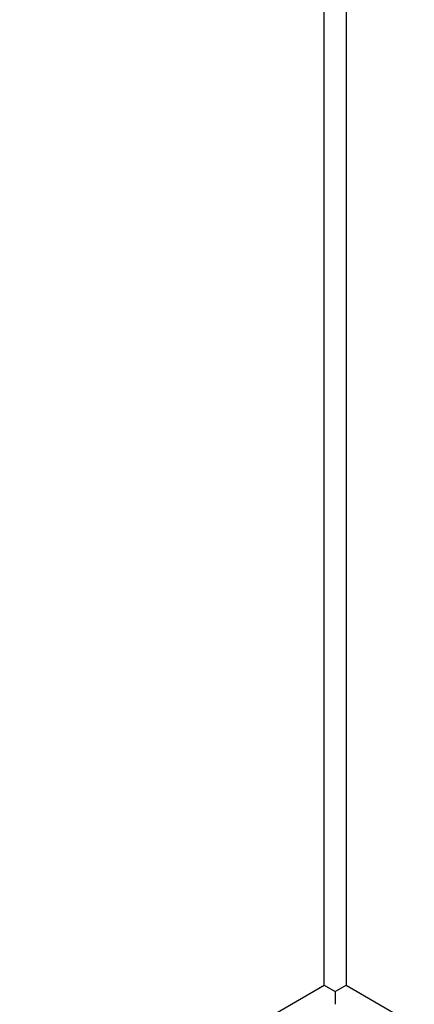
# Model space of a CAD drawing. Header units: inches. Extents: x 2 to 144, y 2 to 93.
# Tile 42 of 56: x 120.112 to 120.899, y 49.654 to 51.62. Entities that reach past the tile are written whole.
import ezdxf

# ---------------------------------------------------------------- set-up
doc = ezdxf.new("R2010")
doc.units = ezdxf.units.IN
doc.header["$LTSCALE"] = 8.616264
doc.header["$MEASUREMENT"] = 0
doc.layers.add('Visible Edges(ANSI)', color=7, linetype='Continuous', lineweight=25)
doc.layers.add('Visible Tangent Edges(ANSI)', color=7, linetype='Continuous', lineweight=25)

msp = doc.modelspace()

# ---------------------------------------------------------------- linework, layer by layer
at = {"layer": 'Visible Edges(ANSI)'}
for p, q in [((120.7192, 49.6918), (120.7411, 49.6791)), ((120.7411, 49.6791), (120.763, 49.6918)), ((120.7411, 49.6791), (120.7411, 49.6538))]:
    msp.add_line(p, q, dxfattribs=at)
at = {"layer": 'Visible Tangent Edges(ANSI)'}
for p, q in [((120.7192, 49.6918), (120.7192, 61.3283)), ((120.763, 61.303), (120.763, 49.6918)), ((115.6994, 46.7936), (120.7192, 49.6918)), ((120.763, 49.6918), (127.9902, 45.5191))]:
    msp.add_line(p, q, dxfattribs=at)

doc.saveas('drawing.dxf')
